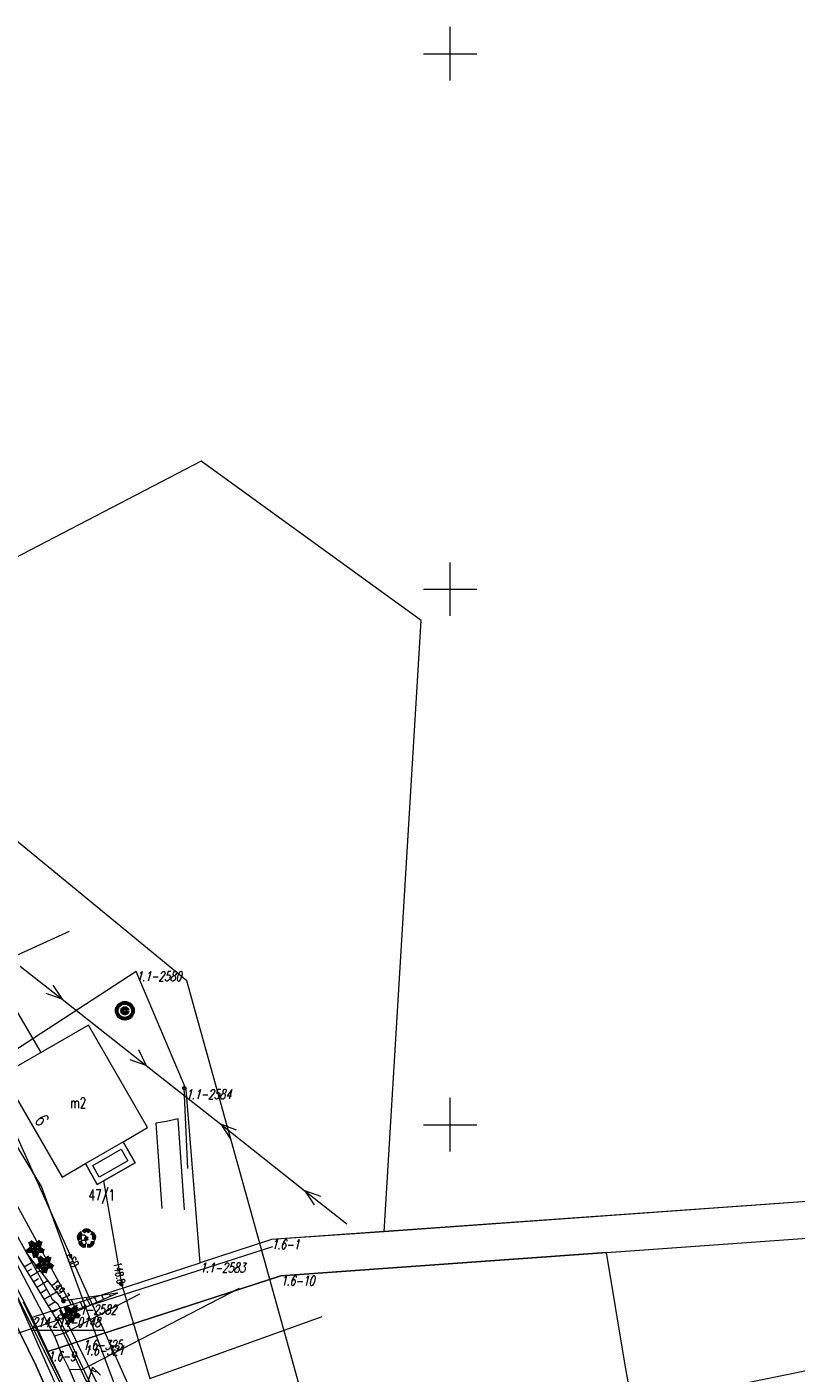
# Model space of a CAD drawing. Header units: metres. Extents: x 7582703 to 7587334, y 6019078 to 6022350.
# Tile 82 of 88: x 7584510 to 7584582, y 6021627 to 6021752. Entities that reach past the tile are written whole.
import ezdxf
from ezdxf.enums import TextEntityAlignment as Align

# ---------------------------------------------------------------- set-up
doc = ezdxf.new("R2010")
doc.units = ezdxf.units.M
doc.header["$MEASUREMENT"] = 0
doc.linetypes.add('EGDE', pattern=[0])
doc.layers.get('0').update_dxf_attribs({"color": 250, "linetype": 'CONTINUOUS', "lineweight": 100})
doc.layers.add('Dzialki', color=7, linetype='EGDE', lineweight=60)
doc.styles.get("Standard").update_dxf_attribs({"font": 'Simplex.SHX', "width": 0.75})

# ---------------------------------------------------------------- blocks, each defined once
blk = doc.blocks.new('1_OTRN')
at = {"linetype": 'Continuous'}
blk.add_circle((0, 0), 0.045, dxfattribs=at)
blk = doc.blocks.new('1_OTZG')
at = {"linetype": 'Continuous'}
for p, q in [((-0.78225, -0.26495), (-0.3012, 0.09375)), ((-0.3012, 0.09375), (-0.4937, 0.6621)), ((-0.4937, 0.6621), (-0.0039, 0.31545)), ((-0.0039, 0.31545), (0.4771, 0.67415)), ((0.4771, 0.67415), (0.2988, 0.1012)), ((0.2988, 0.1012), (0.7886, -0.24545)), ((-0.18225, -0.2575), (-0.78225, -0.26495)), ((0.01025, -0.82585), (-0.18225, -0.2575)), ((0.1886, -0.2529), (0.01025, -0.82585)), ((0.7886, -0.24545), (0.1886, -0.2529))]:
    blk.add_line(p, q, dxfattribs=at)
blk.add_circle((0, 0), 0.045, dxfattribs=at)
blk = doc.blocks.new('1_OTZL')
at = {"linetype": 'Continuous'}
blk.add_circle((0, 0), 0.045, dxfattribs=at)
for centre, start, end in [((-0.36, 0.12), 102.1445, 221.86), ((0, 0.38), 30.1401, 149.8599), ((0.36, 0.12), 318.14, 77.8555), ((-0.22, -0.3), 174.1482, 293.8542), ((0.22, -0.3), 246.1458, 5.8518)]:
    blk.add_arc(centre, 0.375, start, end, dxfattribs=at)
blk = doc.blocks.new('4_SUPS')
at = {"linetype": 'Continuous'}
blk.add_circle((0, 0), 0.0625, dxfattribs=at)
blk = doc.blocks.new('4_SUWS')
at = {"linetype": 'Continuous'}
for radius in [0.75, 0.25]:
    blk.add_circle((0, 0), radius, dxfattribs=at)

msp = doc.modelspace()

# ---------------------------------------------------------------- linework, layer by layer
at = {"layer": 'Dzialki', "lineweight": 9}
for p, q in [((7584550, 6021747.5), (7584550, 6021752.5)), ((7584547.5, 6021750), (7584552.5, 6021750)), ((7584526.76, 6021711.95), (7584493.95, 6021694.92)), ((7584547.28, 6021697.07), (7584526.76, 6021711.95)), ((7584550, 6021697.5), (7584550, 6021702.5)), ((7584547.5, 6021700), (7584552.5, 6021700)), ((7584543.82, 6021640.01), (7584547.28, 6021697.07)), ((7584525.41, 6021663.43), (7584488.45, 6021693.79)), ((7584513.76, 6021625.53), (7584487.93, 6021677.46)), ((7584511.81, 6021656.74), (7584503.29, 6021671.24)), ((7584514.42, 6021668.04), (7584507.6, 6021664.93)), ((7584509.83, 6021664.81), (7584513.76, 6021661.71)), ((7584510.95, 6021632.01), (7584494.55, 6021663.6)), ((7584510.95, 6021632.01), (7584494.55, 6021663.6)), ((7584520.69, 6021664.31), (7584503.65, 6021653.24)), ((7584520.69, 6021664.31), (7584503.65, 6021653.24)), ((7584525.33, 6021653.3), (7584520.69, 6021664.31)), ((7584525.33, 6021653.3), (7584520.69, 6021664.31)), ((7584538.73, 6021615.53), (7584525.41, 6021663.43)), ((7584513.76, 6021661.71), (7584512.27, 6021662.25)), ((7584512.89, 6021663.03), (7584513.76, 6021661.71)), ((7584513.76, 6021661.71), (7584521.61, 6021655.52)), ((7584516.23, 6021659.29), (7584508.23, 6021654.68)), ((7584521.74, 6021649.73), (7584516.23, 6021659.29)), ((7584524.92, 6021614.71), (7584505.35, 6021658.22)), ((7584521.61, 6021655.52), (7584520.13, 6021656.06)), ((7584520.9, 6021657.04), (7584521.61, 6021655.52)), ((7584508.23, 6021654.68), (7584513.75, 6021645.1)), ((7584521.61, 6021655.52), (7584528.57, 6021650.04)), ((7584511.84, 6021644.22), (7584505.91, 6021653.99)), ((7584525.17, 6021653.41), (7584525.17, 6021653.47)), ((7584525.49, 6021645.92), (7584525.17, 6021653.41)), ((7584503.65, 6021653.24), (7584514.61, 6021633.19)), ((7584503.65, 6021653.24), (7584514.61, 6021633.19)), ((7584526.64, 6021637.1), (7584525.33, 6021653.3)), ((7584526.64, 6021637.1), (7584525.33, 6021653.3)), ((7584550, 6021647.5), (7584550, 6021652.5)), ((7584519.45, 6021648.41), (7584521.74, 6021649.73)), ((7584523.52, 6021650.3), (7584522.51, 6021650.14)), ((7584522.51, 6021650.14), (7584523.08, 6021642.17)), ((7584524.61, 6021650.56), (7584523.52, 6021650.3)), ((7584525.18, 6021642.05), (7584524.61, 6021650.56)), ((7584528.57, 6021650.04), (7584536.42, 6021643.84)), ((7584530.06, 6021649.5), (7584528.57, 6021650.04)), ((7584528.57, 6021650.04), (7584529.44, 6021648.71)), ((7584547.5, 6021650), (7584552.5, 6021650)), ((7584515.94, 6021646.37), (7584519.45, 6021648.41)), ((7584520.57, 6021646.43), (7584519.45, 6021648.41)), ((7584519.45, 6021648.41), (7584520.57, 6021646.43)), ((7584516.62, 6021646.19), (7584519.26, 6021647.72)), ((7584519.26, 6021647.72), (7584519.89, 6021646.62)), ((7584645.77, 6021647.26), (7584533.32, 6021639.27)), ((7584513.75, 6021645.1), (7584515.94, 6021646.37)), ((7584515.94, 6021646.37), (7584517.04, 6021644.43)), ((7584517.04, 6021644.43), (7584515.94, 6021646.37)), ((7584517.23, 6021645.11), (7584516.62, 6021646.19)), ((7584517.04, 6021644.43), (7584520.57, 6021646.43)), ((7584520.57, 6021646.43), (7584517.04, 6021644.43)), ((7584519.89, 6021646.62), (7584517.23, 6021645.11)), ((7584517.62, 6021644.76), (7584518, 6021642.6)), ((7584616.52, 6021645.18), (7584543.82, 6021640.01)), ((7584516.18, 6021632.36), (7584511.84, 6021644.22)), ((7584534.19, 6021635.88), (7584646.61, 6021643.97)), ((7584536.42, 6021643.84), (7584540.35, 6021640.75)), ((7584537.91, 6021643.31), (7584536.42, 6021643.84)), ((7584536.42, 6021643.84), (7584537.29, 6021642.52)), ((7584518, 6021642.6), (7584519.3, 6021635.16)), ((7584564.61, 6021638.07), (7584626.2, 6021642.5)), ((7584516.53, 6021618.18), (7584506.76, 6021640.17)), ((7584509.27, 6021640.12), (7584512.82, 6021633.7)), ((7584543.82, 6021640.01), (7584533.32, 6021639.27)), ((7584533.42, 6021638.59), (7584513.37, 6021632.17)), ((7584533.32, 6021639.27), (7584526.64, 6021637.1)), ((7584533.32, 6021639.27), (7584526.64, 6021637.1)), ((7584509.48, 6021637.1), (7584513.04, 6021630.25)), ((7584509.57, 6021637.8), (7584513.27, 6021631.75)), ((7584510.22, 6021636.73), (7584511.05, 6021637.24)), ((7584513.9, 6021633.55), (7584510.44, 6021638.03)), ((7584514.61, 6021633.19), (7584526.64, 6021637.1)), ((7584514.61, 6021633.19), (7584526.64, 6021637.1)), ((7584564.61, 6021638.07), (7584534.19, 6021635.88)), ((7584566.28, 6021627.94), (7584564.61, 6021638.07)), ((7584507.08, 6021636.13), (7584511.31, 6021627.55)), ((7584511.31, 6021627.55), (7584507.08, 6021636.13)), ((7584511.31, 6021627.55), (7584507.08, 6021636.13)), ((7584510.49, 6021636.3), (7584510.93, 6021636.56)), ((7584510.77, 6021635.83), (7584511.7, 6021636.4)), ((7584512.43, 6021628.84), (7584534.19, 6021635.88)), ((7584534.19, 6021635.88), (7584512.43, 6021628.84)), ((7584511.07, 6021635.34), (7584511.56, 6021635.64)), ((7584511.39, 6021634.82), (7584512.43, 6021635.46)), ((7584511.72, 6021634.28), (7584512.27, 6021634.61)), ((7584515.63, 6021627.15), (7584530.31, 6021634.74)), ((7584519.3, 6021635.16), (7584521.96, 6021626.3)), ((7584512.98, 6021627.53), (7584510.16, 6021633.43)), ((7584512.08, 6021633.7), (7584513.24, 6021634.41)), ((7584512.45, 6021633.08), (7584513.07, 6021633.46)), ((7584512.82, 6021633.7), (7584513.35, 6021633.27)), ((7584513.27, 6021631.75), (7584518.9, 6021634.28)), ((7584513.35, 6021633.27), (7584516.99, 6021625.87)), ((7584518.9, 6021634.28), (7584513.9, 6021633.55)), ((7584520.98, 6021634.18), (7584513.99, 6021630.55)), ((7584515.11, 6021632.58), (7584514.63, 6021633.66)), ((7584515.74, 6021632.86), (7584515.46, 6021633.49)), ((7584516.38, 6021633.15), (7584516.05, 6021633.86)), ((7584517.01, 6021633.43), (7584516.76, 6021633.97)), ((7584517.64, 6021633.71), (7584517.48, 6021634.07)), ((7584518.27, 6021634), (7584518.19, 6021634.18)), ((7584514.61, 6021633.19), (7584510.95, 6021632.01)), ((7584514.61, 6021633.19), (7584510.95, 6021632.01)), ((7584510.95, 6021632.01), (7584512.43, 6021628.84)), ((7584510.95, 6021632.01), (7584512.43, 6021628.84)), ((7584512.84, 6021632.46), (7584513.64, 6021632.95)), ((7584513.37, 6021632.17), (7584517.82, 6021622.84)), ((7584513.85, 6021632.01), (7584513.56, 6021632.67)), ((7584514.48, 6021632.3), (7584514.2, 6021632.93)), ((7584523.34, 6021613.4), (7584516.18, 6021632.36)), ((7584521.96, 6021626.3), (7584538.04, 6021632.11)), ((7584498.66, 6021626.93), (7584513.3, 6021631.74)), ((7584510.95, 6021630.81), (7584517.72, 6021630.81)), ((7584513.22, 6021631.83), (7584513.31, 6021631.89)), ((7584513.3, 6021631.74), (7584519.81, 6021618.06)), ((7584513.99, 6021630.55), (7584513.04, 6021630.25)), ((7584513.04, 6021630.25), (7584513.71, 6021628.61)), ((7584513.04, 6021630.25), (7584513.71, 6021628.61)), ((7584567.01, 6021623.74), (7584596.18, 6021629.69)), ((7584519.09, 6021614.56), (7584512.43, 6021628.84)), ((7584512.43, 6021628.84), (7584519.09, 6021614.56)), ((7584513.71, 6021628.61), (7584514.43, 6021627.17)), ((7584513.71, 6021628.61), (7584514.43, 6021627.17)), ((7584511.31, 6021627.55), (7584514.71, 6021619.88)), ((7584514.71, 6021619.88), (7584511.31, 6021627.55)), ((7584514.27, 6021620.88), (7584511.31, 6021627.55)), ((7584514.52, 6021624.5), (7584512.98, 6021627.53)), ((7584514.43, 6021627.17), (7584517.14, 6021620.8)), ((7584514.43, 6021627.17), (7584515.63, 6021627.15)), ((7584516.59, 6021627.38), (7584515.96, 6021625.43)), ((7584516.49, 6021627.07), (7584516.94, 6021626.92)), ((7584517.33, 6021626.61), (7584516.59, 6021627.38)), ((7584567.01, 6021623.74), (7584566.28, 6021627.94))]:
    msp.add_line(p, q, dxfattribs=at)
msp.add_circle((7584525.17, 6021653.41), 0.17, dxfattribs=at)
msp.add_point((7584518.9, 6021634.28), dxfattribs=at)

# ---------------------------------------------------------------- block references
for name, p in [('4_SUWS', (7584519.62, 6021660.64)), ('1_OTZL', (7584516.04, 6021639.38)), ('1_OTZG', (7584511.26, 6021638.44)), ('1_OTZG', (7584512.1, 6021636.99)), ('4_SUPS', (7584519.3, 6021635.16)), ('1_OTRN', (7584513.9, 6021633.55)), ('1_OTZG', (7584514.61, 6021632.33))]:
    msp.add_blockref(name, p, dxfattribs=at)

# ---------------------------------------------------------------- texts
at = {"layer": 'Dzialki', "lineweight": 9, "oblique": 15, "width": 0.7}
for s, p in [('1.1-2580', (7584520.69, 6021664.31)), ('1.1-2584', (7584525.33, 6021653.3)), ('1.6-1', (7584533.32, 6021639.27)), ('1.1-2583', (7584526.64, 6021637.1)), ('1.6-10', (7584534.19, 6021635.88)), ('1.1-2582', (7584514.61, 6021633.19)), ('214.214-0148', (7584510.95, 6021632.01)), ('1.6-325', (7584515.68, 6021629.89)), ('1.6-9', (7584512.43, 6021628.84)), ('1.6-321', (7584515.84, 6021629.38))]:
    msp.add_text(s, height=0.9, dxfattribs=at).set_placement(p, align=Align.TOP_LEFT)
at = {"layer": 'Dzialki', "lineweight": 9, "width": 0.7}
msp.add_text('m2', height=1, dxfattribs=at).set_placement((7584515.26, 6021652.05), align=Align.MIDDLE)
msp.add_text('6', height=1.25, rotation=302.7352, dxfattribs=at).set_placement((7584511.15, 6021650.41))
for s, p in [('47/1', (7584516.24, 6021643.94)), ('B', (7584515.42, 6021639.71))]:
    msp.add_text(s, height=1, dxfattribs=at).set_placement(p, align=Align.TOP_LEFT)
msp.add_text('eSD', height=0.75, rotation=294.2139, dxfattribs=at).set_placement((7584514.73, 6021637.35), align=Align.MIDDLE)
msp.add_text('148.8', height=0.75, rotation=281.1077, dxfattribs=at).set_placement((7584519.3, 6021635.16), align=Align.MIDDLE_RIGHT)
msp.add_text('149.7', height=0.75, rotation=307.6714, dxfattribs=at).set_placement((7584513.9, 6021633.55), align=Align.RIGHT)

doc.saveas('drawing.dxf')
